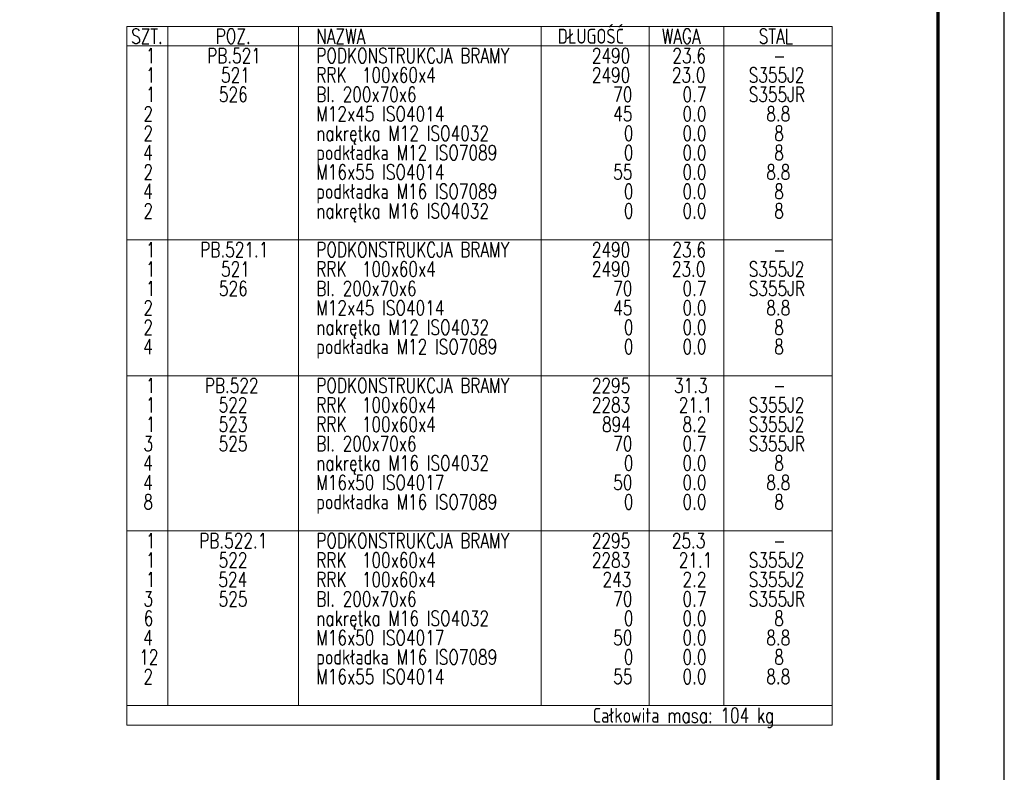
# Model space of a CAD drawing. Header units: millimetres. Extents: x -870 to -358, y 12812 to 13184.
# Tile 32 of 33: x -512 to -364, y 12940 to 13053. Entities that reach past the tile are written whole.
import ezdxf

# ---------------------------------------------------------------- set-up
doc = ezdxf.new("R2010")
doc.units = ezdxf.units.MM
doc.header["$LTSCALE"] = 10
doc.layers.add('_FORMATKA', color=8, linetype='Continuous', plot=False)
for name, color, linetype, lineweight in [('_RAMKA', 7, 'Continuous', 35), ('PS_DIM', 4, 'Continuous', 13), ('PS_TEXT', 3, 'Continuous', 18)]:
    doc.layers.add(name, color=color, linetype=linetype, lineweight=lineweight)
doc.styles.add('simplex', font='simplex.shx', dxfattribs={"width": 0.75})

# ---------------------------------------------------------------- blocks, each defined once
blk = doc.blocks.new('*U131')
at = {"layer": '_FORMATKA', "lineweight": -3}
blk.add_lwpolyline([(-500, 0), (0, 0), (0, 297), (-500, 297)], close=True, dxfattribs=at)
at = {"layer": '_RAMKA', "lineweight": -3, "const_width": 0.5}
blk.add_lwpolyline([(-470, 10), (-10, 10), (-10, 287), (-470, 287)], close=True, dxfattribs=at)
blk = doc.blocks.new('*X228')
at = {"color": 7}
for p, q in [((-389.97, 13052.24), (-496.28, 13052.24)), ((-496.28, 13052.24), (-496.28, 12946.94)), ((-389.97, 12946.94), (-389.97, 13052.24)), ((-496.28, 12946.94), (-389.97, 12946.94))]:
    blk.add_line(p, q, dxfattribs=at)
at = {"color": 3}
for p, q in [((-490.09, 13052.24), (-490.09, 12949.86)), ((-470.41, 13052.24), (-470.41, 12949.86)), ((-433.84, 13052.24), (-433.84, 12949.86)), ((-417.53, 13052.24), (-417.53, 12949.86)), ((-406.28, 13052.24), (-406.28, 12949.86)), ((-496.28, 13049.31), (-389.97, 13049.31)), ((-496.28, 13020.06), (-389.97, 13020.06)), ((-496.28, 12999.59), (-389.97, 12999.59)), ((-496.28, 12976.19), (-389.97, 12976.19)), ((-496.28, 12949.86), (-389.97, 12949.86))]:
    blk.add_line(p, q, dxfattribs=at)
at = {"color": 1, "style": 'simplex', "width": 0.75}
for s, p in [('SZT.', (-495.6, 13049.65)), ('POZ.', (-482.86, 13049.65)), ('NAZWA', (-467.71, 13049.65)), ('DŁUGOŚĆ', (-431.32, 13049.65)), ('WAGA', (-415.65, 13049.65)), ('STAL', (-401.02, 13049.65)), ('Całkowita masa: 104 kg', (-426.05, 12947.27))]:
    blk.add_text(s, height=2.25, dxfattribs=at).set_placement(p)
at = {"color": 3, "style": 'simplex', "width": 0.75}
for s, p in [('1', (-493.39, 13046.72)), ('PB.521', (-484.15, 13046.72)), ('PODKONSTRUKCJA BRAMY', (-467.71, 13046.72)), ('2490', (-426.18, 13046.72)), ('23.6', (-414.04, 13046.72)), ('-', (-398.85, 13046.72)), ('1', (-493.39, 13017.47)), ('PB.521.1', (-485.19, 13017.47)), ('PODKONSTRUKCJA BRAMY', (-467.71, 13017.47)), ('2490', (-426.18, 13017.47)), ('23.6', (-414.04, 13017.47)), ('-', (-398.85, 13017.47)), ('1', (-493.39, 12997)), ('PB.522', (-484.51, 12997)), ('PODKONSTRUKCJA BRAMY', (-467.71, 12997)), ('2295', (-426.18, 12997)), ('31.3', (-413.8, 12997)), ('-', (-398.85, 12997)), ('PB.522.1', (-485.35, 12973.6)), ('PODKONSTRUKCJA BRAMY', (-467.71, 12973.6)), ('2295', (-426.18, 12973.6)), ('25.3', (-414.12, 12973.6)), ('1', (-493.39, 12973.6)), ('-', (-398.85, 12973.6))]:
    blk.add_text(s, height=2.25, dxfattribs=at).set_placement(p)
at = {"color": 4, "style": 'simplex', "width": 0.75}
for s, p in [('1', (-493.39, 13043.8)), ('521', (-482.06, 13043.8)), ('RRK  100x60x4', (-467.71, 13043.8)), ('2490', (-426.18, 13043.8)), ('23.0', (-414.12, 13043.8)), ('S355J2', (-402.54, 13043.8)), ('1', (-493.39, 13040.87)), ('526', (-482.38, 13040.87)), ('Bl. 200x70x6', (-467.71, 13040.87)), ('70', (-422.96, 13040.87)), ('0.7', (-412.52, 13040.87)), ('S355JR', (-402.54, 13040.87)), ('2', (-493.75, 13037.95)), ('M12x45 ISO4014', (-467.71, 13037.95)), ('45', (-422.96, 13037.95)), ('0.0', (-412.52, 13037.95)), ('8.8', (-399.89, 13037.95)), ('2', (-493.75, 13035.02)), ('nakrętka M12 ISO4032', (-467.71, 13035.02)), ('0', (-421.36, 13035.02)), ('0.0', (-412.52, 13035.02)), ('8', (-398.69, 13035.02)), ('4', (-493.79, 13032.1)), ('podkładka M12 ISO7089', (-467.71, 13032.1)), ('0', (-421.36, 13032.1)), ('0.0', (-412.52, 13032.1)), ('8', (-398.69, 13032.1)), ('2', (-493.75, 13029.17)), ('M16x55 ISO4014', (-467.71, 13029.17)), ('55', (-422.96, 13029.17)), ('0.0', (-412.52, 13029.17)), ('8.8', (-399.89, 13029.17)), ('4', (-493.79, 13026.25)), ('podkładka M16 ISO7089', (-467.71, 13026.25)), ('0', (-421.36, 13026.25)), ('0.0', (-412.52, 13026.25)), ('8', (-398.69, 13026.25)), ('2', (-493.75, 13023.32)), ('nakrętka M16 ISO4032', (-467.71, 13023.32)), ('0', (-421.36, 13023.32)), ('0.0', (-412.52, 13023.32)), ('8', (-398.69, 13023.32)), ('1', (-493.39, 13014.55)), ('521', (-482.06, 13014.55)), ('RRK  100x60x4', (-467.71, 13014.55)), ('2490', (-426.18, 13014.55)), ('23.0', (-414.12, 13014.55)), ('S355J2', (-402.54, 13014.55)), ('1', (-493.39, 13011.62)), ('526', (-482.38, 13011.62)), ('Bl. 200x70x6', (-467.71, 13011.62)), ('70', (-422.96, 13011.62)), ('0.7', (-412.52, 13011.62)), ('S355JR', (-402.54, 13011.62)), ('2', (-493.75, 13008.7)), ('M12x45 ISO4014', (-467.71, 13008.7)), ('45', (-422.96, 13008.7)), ('0.0', (-412.52, 13008.7)), ('8.8', (-399.89, 13008.7)), ('2', (-493.75, 13005.77)), ('nakrętka M12 ISO4032', (-467.71, 13005.77)), ('0', (-421.36, 13005.77)), ('0.0', (-412.52, 13005.77)), ('8', (-398.69, 13005.77)), ('podkładka M12 ISO7089', (-467.71, 13002.85)), ('4', (-493.79, 13002.85)), ('0', (-421.36, 13002.85)), ('0.0', (-412.52, 13002.85)), ('8', (-398.69, 13002.85)), ('1', (-493.39, 12994.07)), ('522', (-482.42, 12994.07)), ('RRK  100x60x4', (-467.71, 12994.07)), ('2283', (-426.18, 12994.07)), ('21.1', (-413.08, 12994.07)), ('S355J2', (-402.54, 12994.07)), ('1', (-493.39, 12991.15)), ('523', (-482.42, 12991.15)), ('RRK  100x60x4', (-467.71, 12991.15)), ('894', (-424.65, 12991.15)), ('8.2', (-412.52, 12991.15)), ('S355J2', (-402.54, 12991.15)), ('3', (-493.75, 12988.22)), ('525', (-482.42, 12988.22)), ('Bl. 200x70x6', (-467.71, 12988.22)), ('70', (-422.96, 12988.22)), ('0.7', (-412.52, 12988.22)), ('S355JR', (-402.54, 12988.22)), ('nakrętka M16 ISO4032', (-467.71, 12985.3)), ('4', (-493.79, 12985.3)), ('0', (-421.36, 12985.3)), ('0.0', (-412.52, 12985.3)), ('8', (-398.69, 12985.3)), ('4', (-493.79, 12982.37)), ('M16x50 ISO4017', (-467.71, 12982.37)), ('50', (-422.96, 12982.37)), ('0.0', (-412.52, 12982.37)), ('8.8', (-399.89, 12982.37)), ('podkładka M16 ISO7089', (-467.71, 12979.45)), ('8', (-493.75, 12979.45)), ('0', (-421.36, 12979.45)), ('0.0', (-412.52, 12979.45)), ('8', (-398.69, 12979.45)), ('1', (-493.39, 12970.67)), ('522', (-482.42, 12970.67)), ('RRK  100x60x4', (-467.71, 12970.67)), ('2283', (-426.18, 12970.67)), ('21.1', (-413.08, 12970.67)), ('S355J2', (-402.54, 12970.67)), ('1', (-493.39, 12967.75)), ('524', (-482.46, 12967.75)), ('RRK  100x60x4', (-467.71, 12967.75)), ('243', (-424.57, 12967.75)), ('2.2', (-412.52, 12967.75)), ('S355J2', (-402.54, 12967.75)), ('3', (-493.75, 12964.82)), ('525', (-482.42, 12964.82)), ('Bl. 200x70x6', (-467.71, 12964.82)), ('70', (-422.96, 12964.82)), ('0.7', (-412.52, 12964.82)), ('S355JR', (-402.54, 12964.82)), ('6', (-493.71, 12961.9)), ('nakrętka M16 ISO4032', (-467.71, 12961.9)), ('0', (-421.36, 12961.9)), ('0.0', (-412.52, 12961.9)), ('8', (-398.69, 12961.9)), ('4', (-493.79, 12958.97)), ('M16x50 ISO4017', (-467.71, 12958.97)), ('50', (-422.96, 12958.97)), ('0.0', (-412.52, 12958.97)), ('8.8', (-399.89, 12958.97)), ('12', (-494.39, 12956.05)), ('podkładka M16 ISO7089', (-467.71, 12956.05)), ('0', (-421.36, 12956.05)), ('0.0', (-412.52, 12956.05)), ('8', (-398.69, 12956.05)), ('2', (-493.75, 12953.12)), ('M16x55 ISO4014', (-467.71, 12953.12)), ('55', (-422.96, 12953.12)), ('0.0', (-412.52, 12953.12)), ('8.8', (-399.89, 12953.12))]:
    blk.add_text(s, height=2.25, dxfattribs=at).set_placement(p)

msp = doc.modelspace()

# ---------------------------------------------------------------- block references
at = {"layer": 'PS_DIM'}
msp.add_blockref('*U131', (-364.02, 12811.61), dxfattribs=at)
at = {"layer": 'PS_TEXT', "color": 2, "linetype": 'Continuous'}
msp.add_blockref('*X228', (0, 0), dxfattribs=at)

doc.saveas('drawing.dxf')
